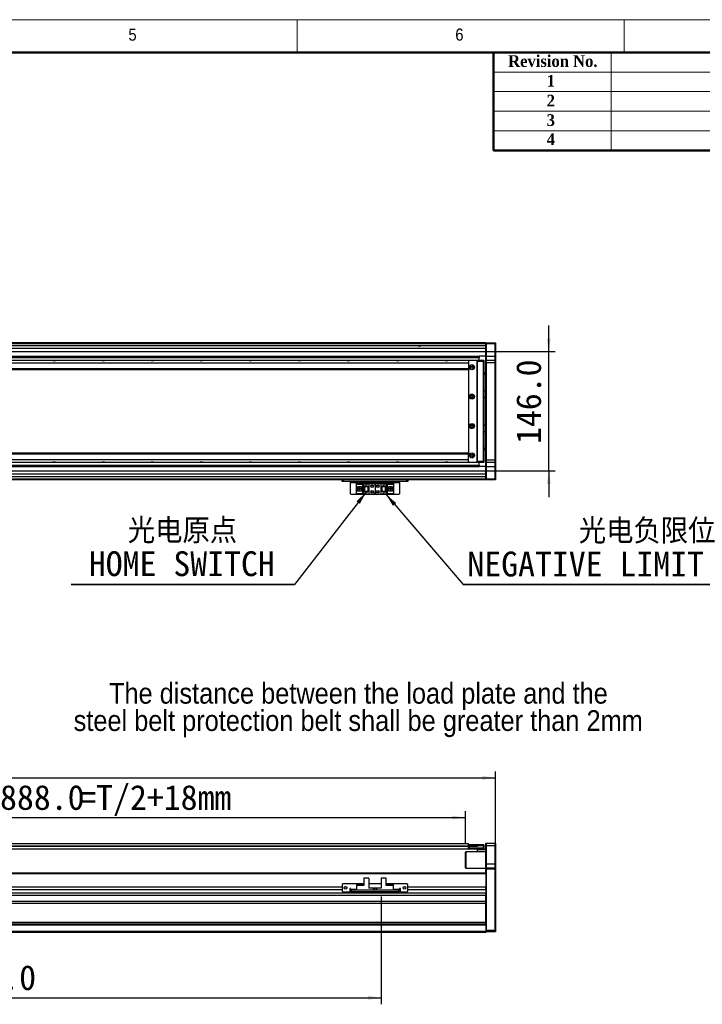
# Model space of a CAD drawing. Header units: millimetres. Extents: x 40 to 3320, y 40 to 2336.
# Tile 8 of 9: x 1740 to 2576, y 1131 to 2336. Entities that reach past the tile are written whole.
import ezdxf

# ---------------------------------------------------------------- set-up
doc = ezdxf.new("R2010")
doc.units = ezdxf.units.MM
doc.header["$LTSCALE"] = 8
doc.layers.add('DIMNS', color=7, linetype='Continuous')
doc.styles.add('SLDTEXTSTYLE0', font='Gothic.ttf', dxfattribs={"width": 0.913})
doc.styles.add('SLDTEXTSTYLE1', font='timesbd.ttf', dxfattribs={"width": 0.933})
doc.styles.add('SLDTEXTSTYLE7', font='txt')
doc.styles.add('SLDTEXTSTYLE8', font='txt', dxfattribs={"bigfont": 'bigfont'})
doc.dimstyles.new('SLDDIMSTYLE0', dxfattribs={"dimtxt": 30.4, "dimasz": 16, "dimexe": 0, "dimexo": 0.0625, "dimgap": 7.6, "dimtad": 2, "dimdec": 1, "dimrnd": 1e-09, "dimzin": 4, "dimdsep": 46, "dimtxsty": 'SLDTEXTSTYLE7', "dimsah": 1, "dimcen": 0.09, "dimadec": 0, "dimazin": 1, "dimtfac": 1, "dimtdec": 1, "dimtmove": 0, "dimatfit": 0, "dimfxl": 0, "dimfrac": 2, "dimtolj": 1, "dimtzin": 12, "dimarcsym": 0})
doc.dimstyles.new('SLDDIMSTYLE3', dxfattribs={"dimtxt": 0.18, "dimasz": 16, "dimexe": 0, "dimexo": 0.0625, "dimgap": 0, "dimtad": 0, "dimtih": 1, "dimtoh": 1, "dimdec": 0, "dimrnd": 1e-09, "dimzin": 0, "dimdsep": 46, "dimtxsty": 'Standard', "dimsah": 1, "dimcen": 0.09, "dimadec": 0, "dimazin": 0, "dimtfac": 16, "dimtdec": 0, "dimtofl": 0, "dimtmove": 0, "dimatfit": 3, "dimfxl": 0, "dimfrac": 2, "dimtolj": 1, "dimtzin": 0, "dimarcsym": 0})
doc.dimstyles.new('SLDDIMSTYLE5', dxfattribs={"dimtxt": 30.4, "dimasz": 16, "dimexe": 0, "dimexo": 0.0625, "dimgap": 7.6, "dimtad": 2, "dimdec": 1, "dimrnd": 1e-09, "dimzin": 4, "dimdsep": 46, "dimtxsty": 'SLDTEXTSTYLE7', "dimsah": 1, "dimcen": 0.09, "dimadec": 0, "dimazin": 1, "dimtfac": 1, "dimtdec": 1, "dimtofl": 0, "dimtmove": 0, "dimatfit": 3, "dimfxl": 0, "dimfrac": 2, "dimtolj": 1, "dimtzin": 12, "dimarcsym": 0})

# ---------------------------------------------------------------- blocks, each defined once
blk = doc.blocks.new('_D')
at = {"layer": 'DIMNS'}
for p, q in [((2387.7, 1929.9), (2387.7, 1961.9)), ((1395.3, 1929.9), (2395.7, 1929.9)), ((2387.7, 1783.9), (2387.7, 1929.9)), ((1395.3, 1783.9), (2395.7, 1783.9)), ((2387.7, 1783.9), (2387.7, 1751.9))]:
    blk.add_line(p, q, dxfattribs=at)
for points in [[(2387.7, 1929.9), (2390.1, 1945.9), (2385.3, 1945.9)], [(2387.7, 1783.9), (2385.3, 1767.9), (2390.1, 1767.9)]]:
    blk.add_solid(points, dxfattribs=at)
at = {"layer": 'DIMNS', "insert": (2347.8, 1816.9), "char_height": 30.4, "attachment_point": 1, "rotation": 90, "style": 'SLDTEXTSTYLE7'}
blk.add_mtext('146.0', dxfattribs=at)
blk = doc.blocks.new('SW_NOTE_4')
at = {"layer": 'DIMNS', "color": 0}
for p, q in [((-273.3, 0), (0, 0)), ((0, 0), (-273.3, 0)), ((-273.3, 0), (0, 0)), ((0, 0), (-273.3, 0)), ((-273.3, 0), (0, 0)), ((0, 0), (-273.3, 0))]:
    blk.add_line(p, q, dxfattribs=at)
at = {"layer": 'DIMNS', "color": 0, "char_height": 30.4, "attachment_point": 2}
for s, insert, style in [('光电原点', (-137.1, 80.8), 'SLDTEXTSTYLE8'), ('HOME SWITCH', (-137.9, 40.6), 'SLDTEXTSTYLE7')]:
    blk.add_mtext(s, dxfattribs=dict(at, insert=insert, style=style))
blk = doc.blocks.new('SW_NOTE_5')
at = {"layer": 'DIMNS', "color": 0}
for p, q in [((0, 0), (451.6, 0)), ((451.6, 0), (0, 0)), ((0, 0), (451.6, 0)), ((451.6, 0), (0, 0)), ((0, 0), (451.6, 0)), ((451.6, 0), (0, 0))]:
    blk.add_line(p, q, dxfattribs=at)
at = {"layer": 'DIMNS', "color": 0, "char_height": 30.4, "attachment_point": 2}
for s, insert, style in [('光电负限位', (225.2, 80.4), 'SLDTEXTSTYLE8'), ('NEGATIVE LIMIT SWITCH', (222.4, 40.2), 'SLDTEXTSTYLE7')]:
    blk.add_mtext(s, dxfattribs=dict(at, insert=insert, style=style))
blk = doc.blocks.new('SW_NOTE_7')
at = {"layer": 'DIMNS', "color": 0, "char_height": 25.4, "attachment_point": 2, "style": 'SLDTEXTSTYLE0'}
for s, insert in [('The distance between the load plate and the ', (-429.8, 46.1)), ('steel belt protection belt shall be greater than 2mm', (-430, 12.7))]:
    blk.add_mtext(s, dxfattribs=dict(at, insert=insert))
blk = doc.blocks.new('_D_13')
at = {"layer": 'DIMNS'}
for p, q in [((282.6, 1307.1), (282.6, 1416.4)), ((2322.6, 1307.1), (2322.6, 1416.4)), ((282.6, 1408.4), (2322.6, 1408.4))]:
    blk.add_line(p, q, dxfattribs=at)
for points in [[(282.6, 1408.4), (298.6, 1406), (298.6, 1410.8)], [(2322.6, 1408.4), (2306.6, 1410.8), (2306.6, 1406)]]:
    blk.add_solid(points, dxfattribs=at)
at = {"layer": 'DIMNS', "insert": (1239.8, 1448.3), "char_height": 30.4, "attachment_point": 1, "style": 'SLDTEXTSTYLE7'}
blk.add_mtext('2040.0', dxfattribs=at)
blk = doc.blocks.new('_D_16')
at = {"layer": 'DIMNS'}
for p, q in [((1397.6, 1337.3), (1397.6, 1367.8)), ((2285.6, 1327.6), (2285.6, 1367.8)), ((1397.6, 1359.8), (2285.6, 1359.8))]:
    blk.add_line(p, q, dxfattribs=at)
for points in [[(1397.6, 1359.8), (1413.6, 1357.4), (1413.6, 1362.2)], [(2285.6, 1359.8), (2269.6, 1362.2), (2269.6, 1357.4)]]:
    blk.add_solid(points, dxfattribs=at)
at = {"layer": 'DIMNS', "char_height": 30.4, "attachment_point": 1, "style": 'SLDTEXTSTYLE7'}
for s, insert in [('888.0', (1716.3, 1399.7)), ('=T/2+18mm', (1813.2, 1399.7))]:
    blk.add_mtext(s, dxfattribs=dict(at, insert=insert))
blk = doc.blocks.new('_D_18')
at = {"layer": 'DIMNS'}
for p, q in [((1312.6, 1270.2), (1312.6, 1131.4)), ((2182.6, 1263.2), (2182.6, 1131.4)), ((1312.6, 1139.4), (2182.6, 1139.4))]:
    blk.add_line(p, q, dxfattribs=at)
for points in [[(1312.6, 1139.4), (1328.6, 1137), (1328.6, 1141.8)], [(2182.6, 1139.4), (2166.6, 1141.8), (2166.6, 1137)]]:
    blk.add_solid(points, dxfattribs=at)
at = {"layer": 'DIMNS', "insert": (1657, 1179.3), "char_height": 30.4, "attachment_point": 1, "style": 'SLDTEXTSTYLE7'}
blk.add_mtext('870.0', dxfattribs=at)

msp = doc.modelspace()

# ---------------------------------------------------------------- linework, layer by layer
at = {"color": 7, "linetype": 'Continuous', "lineweight": 18}
for p, q in [((3320, 2336), (40, 2336)), ((2080, 2296), (2080, 2336)), ((2480, 2336), (2480, 2296)), ((80, 2296), (3280, 2296)), ((2464, 2296), (2464, 2176)), ((2320, 2272), (3280, 2272)), ((2320, 2248), (3280, 2248)), ((2320, 2224), (3280, 2224)), ((2320, 2200), (3280, 2200))]:
    msp.add_line(p, q, dxfattribs=at)
at = {"color": 7, "linetype": 'Continuous', "lineweight": 50}
for p, q in [((3280, 2296), (80, 2296)), ((2320, 2296), (2320, 2176)), ((3280, 2176), (2320, 2176))]:
    msp.add_line(p, q, dxfattribs=at)
at = {"color": 7, "linetype": 'Continuous', "lineweight": 25}
for p, q in [((2310.6, 1940.86), (1372.6, 1940.86)), ((1372.6, 1940.66), (2222.6, 1940.66)), ((1372.6, 1940.46), (2222.6, 1940.46)), ((2310.6, 1940.36), (1372.6, 1940.36)), ((2222.6, 1940.66), (2222.6, 1940.46)), ((2222.6, 1940.36), (2222.6, 1940.46)), ((2310.6, 1940.56), (2310.9, 1940.86)), ((2310.6, 1940.56), (2310.6, 1940.86)), ((2310.6, 1939.36), (2310.6, 1940.56)), ((2310.9, 1940.86), (2310.9, 1939.36)), ((2310.9, 1940.86), (2322.3, 1940.86)), ((2322.3, 1939.36), (2322.3, 1940.86)), ((2322.3, 1940.86), (2322.6, 1940.56)), ((2322.6, 1940.56), (2322.6, 1939.36)), ((2310.6, 1939.36), (1372.6, 1939.36)), ((2310.6, 1936.87), (1397.6, 1936.87)), ((2310.6, 1939.36), (2310.9, 1939.36)), ((2310.6, 1924.36), (2310.6, 1939.36)), ((2310.9, 1939.36), (2310.9, 1924.36)), ((2322.3, 1939.36), (2310.9, 1939.36)), ((2322.3, 1939.36), (2322.6, 1939.36)), ((2322.3, 1924.36), (2322.3, 1939.36)), ((2322.6, 1939.36), (2322.6, 1924.36)), ((2289.6, 1918.86), (315.6, 1918.86)), ((2289.6, 1915.86), (315.6, 1915.86)), ((1404.39, 1922.67), (2302.6, 1922.67)), ((1404.43, 1922.97), (2302.6, 1922.97)), ((1404.54, 1924.06), (2302.6, 1924.06)), ((1404.57, 1924.36), (2302.6, 1924.36)), ((2289.9, 1919.36), (2289.6, 1919.06)), ((2289.9, 1919.06), (2289.6, 1919.06)), ((2289.6, 1918.86), (2289.6, 1919.06)), ((2290.1, 1918.86), (2289.6, 1918.36)), ((2289.6, 1918.86), (2289.6, 1918.36)), ((2289.6, 1918.36), (2289.6, 1918.23)), ((2289.6, 1918.23), (2289.6, 1915.86)), ((2289.6, 1915.86), (2289.6, 1908.86)), ((2289.9, 1919.06), (2289.9, 1919.36)), ((2289.9, 1919.36), (2300.6, 1919.36)), ((2289.9, 1919.06), (2289.9, 1918.66)), ((2300.6, 1919.06), (2289.9, 1919.06)), ((2299.6, 1918.86), (2290.1, 1918.86)), ((2300.1, 1918.36), (2299.6, 1918.86)), ((2300.1, 1795.36), (2300.1, 1918.36)), ((2300.6, 1917.86), (2300.6, 1919.36)), ((2300.6, 1919.36), (2307.8, 1919.36)), ((2307.8, 1917.86), (2300.6, 1917.86)), ((2300.6, 1795.86), (2300.6, 1917.86)), ((2302.6, 1924.36), (2302.6, 1924.06)), ((2310.6, 1924.36), (2302.6, 1924.36)), ((2302.6, 1924.06), (2302.6, 1922.97)), ((2302.6, 1922.97), (2302.6, 1922.67)), ((2302.6, 1919.36), (2302.6, 1922.67)), ((2307.8, 1917.86), (2307.8, 1919.36)), ((2308.1, 1919.06), (2307.8, 1919.36)), ((2308.1, 1917.86), (2307.8, 1917.86)), ((2307.8, 1795.86), (2307.8, 1917.86)), ((2308.1, 1919.06), (2308.1, 1917.86)), ((2308.1, 1917.86), (2308.1, 1795.86)), ((2310.6, 1924.36), (2310.9, 1924.36)), ((2310.6, 1919.06), (2310.6, 1924.36)), ((2310.9, 1919.36), (2310.6, 1919.06)), ((2310.6, 1916.36), (2310.6, 1919.06)), ((2310.9, 1916.36), (2310.6, 1916.36)), ((2310.6, 1797.36), (2310.6, 1916.36)), ((2310.9, 1924.36), (2310.9, 1919.36)), ((2310.9, 1924.36), (2322.3, 1924.36)), ((2310.9, 1919.36), (2310.9, 1916.36)), ((2310.9, 1919.36), (2322.3, 1919.36)), ((2322.3, 1916.36), (2310.9, 1916.36)), ((2310.9, 1916.36), (2310.9, 1797.36)), ((2322.3, 1919.36), (2322.3, 1924.36)), ((2322.3, 1924.36), (2322.6, 1924.36)), ((2322.3, 1916.36), (2322.3, 1919.36)), ((2322.3, 1919.36), (2322.6, 1919.06)), ((2322.3, 1916.36), (2322.6, 1916.36)), ((2322.3, 1797.36), (2322.3, 1916.36)), ((2322.6, 1924.36), (2322.6, 1919.06)), ((2322.6, 1919.06), (2322.6, 1916.36)), ((2322.6, 1916.36), (2322.6, 1797.36)), ((2289.6, 1908.86), (315.6, 1908.86)), ((315.6, 1907.86), (2289.6, 1907.86)), ((2289.6, 1908.86), (2289.6, 1907.86)), ((2289.6, 1907.86), (2289.6, 1805.86)), ((2310.6, 1903.86), (2308.1, 1903.86)), ((2310.6, 1901.86), (2308.1, 1901.86)), ((2308.1, 1881.86), (2310.6, 1881.86)), ((2308.1, 1874.36), (2310.6, 1874.36)), ((2310.6, 1873.36), (2308.1, 1873.36)), ((2308.1, 1840.36), (2310.6, 1840.36)), ((2310.6, 1839.36), (2308.1, 1839.36)), ((2310.6, 1831.86), (2308.1, 1831.86)), ((2308.1, 1811.86), (2310.6, 1811.86)), ((2310.6, 1809.86), (2308.1, 1809.86)), ((2289.6, 1805.86), (315.6, 1805.86)), ((315.6, 1804.86), (2289.6, 1804.86)), ((315.6, 1797.86), (2289.6, 1797.86)), ((315.6, 1794.86), (2289.6, 1794.86)), ((2289.6, 1804.86), (2289.6, 1805.86)), ((2289.6, 1797.86), (2289.6, 1804.86)), ((2289.6, 1795.5), (2289.6, 1797.86)), ((2289.6, 1795.5), (2289.6, 1795.36)), ((2289.6, 1795.36), (2290.1, 1794.86)), ((2289.6, 1794.86), (2289.6, 1795.36)), ((2289.6, 1794.66), (2289.6, 1794.86)), ((2289.9, 1795.06), (2289.9, 1794.66)), ((2290.1, 1794.86), (2299.6, 1794.86)), ((2299.6, 1794.86), (2300.1, 1795.36)), ((2300.6, 1795.86), (2307.8, 1795.86)), ((2300.6, 1794.36), (2300.6, 1795.86)), ((2308.1, 1795.86), (2307.8, 1795.86)), ((2307.8, 1794.36), (2307.8, 1795.86)), ((2308.1, 1795.86), (2308.1, 1794.66)), ((2310.9, 1797.36), (2310.6, 1797.36)), ((2310.6, 1794.66), (2310.6, 1797.36)), ((2310.9, 1797.36), (2322.3, 1797.36)), ((2310.9, 1797.36), (2310.9, 1794.36)), ((2322.3, 1797.36), (2322.6, 1797.36)), ((2322.3, 1794.36), (2322.3, 1797.36)), ((2322.6, 1797.36), (2322.6, 1794.66)), ((1397.6, 1791.06), (2302.6, 1791.06)), ((1397.6, 1790.75), (2302.6, 1790.75)), ((1397.6, 1789.67), (2302.6, 1789.67)), ((1397.6, 1789.36), (2302.6, 1789.36)), ((2289.6, 1794.66), (2289.9, 1794.66)), ((2289.6, 1794.66), (2289.9, 1794.36)), ((2289.9, 1794.66), (2300.6, 1794.66)), ((2289.9, 1794.36), (2289.9, 1794.66)), ((2300.6, 1794.36), (2289.9, 1794.36)), ((2307.8, 1794.36), (2300.6, 1794.36)), ((2302.6, 1791.06), (2302.6, 1794.36)), ((2302.6, 1791.06), (2302.6, 1790.75)), ((2302.6, 1790.75), (2302.6, 1789.67)), ((2302.6, 1789.67), (2302.6, 1789.36)), ((2310.6, 1789.36), (2302.6, 1789.36)), ((2308.1, 1794.66), (2307.8, 1794.36)), ((2310.9, 1794.36), (2310.6, 1794.66)), ((2310.6, 1789.36), (2310.6, 1794.66)), ((2310.9, 1789.36), (2310.6, 1789.36)), ((2310.6, 1774.36), (2310.6, 1789.36)), ((2322.3, 1794.36), (2310.9, 1794.36)), ((2310.9, 1794.36), (2310.9, 1789.36)), ((2310.9, 1789.36), (2322.3, 1789.36)), ((2310.9, 1789.36), (2310.9, 1774.36)), ((2322.3, 1794.36), (2322.6, 1794.66)), ((2322.3, 1789.36), (2322.3, 1794.36)), ((2322.6, 1789.36), (2322.3, 1789.36)), ((2322.3, 1774.36), (2322.3, 1789.36)), ((2322.6, 1794.66), (2322.6, 1789.36)), ((2322.6, 1789.36), (2322.6, 1774.36)), ((2310.6, 1772.86), (1312.6, 1772.86)), ((2310.6, 1776.86), (1397.6, 1776.86)), ((2135.1, 1770.86), (2135.1, 1772.86)), ((2136.1, 1770.86), (2135.1, 1770.86)), ((2136.1, 1772.86), (2136.1, 1770.86)), ((2214.1, 1770.86), (2136.1, 1770.86)), ((2145.1, 1770.86), (2145.1, 1769.86)), ((2205.1, 1769.86), (2205.1, 1770.86)), ((2214.1, 1770.86), (2214.1, 1772.86)), ((2215.1, 1770.86), (2214.1, 1770.86)), ((2215.1, 1772.86), (2215.1, 1770.86)), ((2310.9, 1774.36), (2310.6, 1774.36)), ((2310.6, 1773.16), (2310.6, 1774.36)), ((2310.9, 1772.86), (2310.6, 1773.16)), ((2310.6, 1773.16), (2310.6, 1772.86)), ((2310.9, 1774.36), (2322.3, 1774.36)), ((2310.9, 1774.36), (2310.9, 1772.86)), ((2322.3, 1772.86), (2310.9, 1772.86)), ((2322.6, 1774.36), (2322.3, 1774.36)), ((2322.3, 1772.86), (2322.3, 1774.36)), ((2322.6, 1773.16), (2322.3, 1772.86)), ((2322.6, 1774.36), (2322.6, 1773.16)), ((2145.1, 1769.86), (2205.1, 1769.86)), ((2145.1, 1756.06), (2145.1, 1769.86)), ((2152.4, 1767.76), (2152.4, 1768.56)), ((2152.4, 1768.56), (2161.6, 1768.56)), ((2152.4, 1767.76), (2152.4, 1767.26)), ((2160.7, 1767.76), (2152.4, 1767.76)), ((2160.2, 1767.26), (2152.4, 1767.26)), ((2152.4, 1764.66), (2152.4, 1767.26)), ((2152.4, 1764.66), (2158.6, 1764.66)), ((2152.4, 1759.06), (2152.4, 1764.66)), ((2152.4, 1756.46), (2152.4, 1759.06)), ((2158.6, 1759.06), (2152.4, 1759.06)), ((2153.7, 1759.06), (2153.7, 1764.66)), ((2154.2, 1764.31), (2154.2, 1764.66)), ((2158.6, 1764.31), (2154.2, 1764.31)), ((2154.2, 1759.41), (2154.2, 1764.31)), ((2154.2, 1759.06), (2154.2, 1759.41)), ((2154.2, 1759.41), (2158.6, 1759.41)), ((2155.16, 1762.66), (2155.16, 1761.06)), ((2157, 1762.66), (2155.16, 1762.66)), ((2155.16, 1761.06), (2157, 1761.06)), ((2157, 1762.66), (2157, 1761.06)), ((2158.6, 1764.66), (2158.6, 1759.06)), ((2160.2, 1767.26), (2160.7, 1767.76)), ((2160.2, 1756.46), (2160.2, 1767.26)), ((2160.7, 1755.96), (2160.7, 1767.76)), ((2161.6, 1768.56), (2161.6, 1764.86)), ((2161.6, 1768.56), (2167.6, 1768.56)), ((2161.6, 1764.86), (2167.6, 1764.86)), ((2161.6, 1764.86), (2161.6, 1758.86)), ((2161.6, 1758.86), (2161.6, 1755.16)), ((2167.6, 1758.86), (2161.6, 1758.86)), ((2162.1, 1764.86), (2162.1, 1758.86)), ((2162.4, 1764.86), (2162.4, 1758.86)), ((2164, 1767.06), (2164.2, 1767.06)), ((2164.6, 1765.86), (2164, 1767.06)), ((2164.2, 1767.46), (2165, 1767.46)), ((2164.2, 1767.06), (2164.2, 1767.46)), ((2165.2, 1767.06), (2164.6, 1765.86)), ((2165, 1767.46), (2165, 1767.06)), ((2165, 1767.06), (2165.2, 1767.06)), ((2166.8, 1758.86), (2166.8, 1764.86)), ((2167.1, 1758.86), (2167.1, 1764.86)), ((2167.6, 1768.56), (2167.6, 1764.86)), ((2167.6, 1768.56), (2173.1, 1768.56)), ((2167.6, 1764.86), (2167.6, 1758.86)), ((2167.6, 1758.86), (2167.6, 1755.16)), ((2175.1, 1766.56), (2175.1, 1757.16)), ((2177.1, 1768.56), (2182.6, 1768.56)), ((2182.6, 1764.86), (2182.6, 1768.56)), ((2182.6, 1768.56), (2188.6, 1768.56)), ((2182.6, 1764.86), (2188.6, 1764.86)), ((2182.6, 1758.86), (2182.6, 1764.86)), ((2182.6, 1755.16), (2182.6, 1758.86)), ((2188.6, 1758.86), (2182.6, 1758.86)), ((2183.1, 1764.86), (2183.1, 1758.86)), ((2183.4, 1764.86), (2183.4, 1758.86)), ((2185, 1766.26), (2185.6, 1767.46)), ((2185.2, 1766.26), (2185, 1766.26)), ((2185.2, 1765.86), (2185.2, 1766.26)), ((2186, 1765.86), (2185.2, 1765.86)), ((2185.6, 1767.46), (2186.2, 1766.26)), ((2186, 1766.26), (2186, 1765.86)), ((2186.2, 1766.26), (2186, 1766.26)), ((2187.8, 1758.86), (2187.8, 1764.86)), ((2188.1, 1758.86), (2188.1, 1764.86)), ((2188.6, 1764.86), (2188.6, 1768.56)), ((2188.6, 1768.56), (2197.8, 1768.56)), ((2188.6, 1758.86), (2188.6, 1764.86)), ((2188.6, 1755.16), (2188.6, 1758.86)), ((2197.8, 1767.76), (2189.5, 1767.76)), ((2189.5, 1767.76), (2190, 1767.26)), ((2189.5, 1767.76), (2189.5, 1755.96)), ((2197.8, 1767.26), (2190, 1767.26)), ((2190, 1767.26), (2190, 1756.46)), ((2191.6, 1764.66), (2197.8, 1764.66)), ((2191.6, 1759.06), (2191.6, 1764.66)), ((2196, 1764.31), (2191.6, 1764.31)), ((2191.6, 1759.41), (2196, 1759.41)), ((2197.8, 1759.06), (2191.6, 1759.06)), ((2193.2, 1761.06), (2193.2, 1762.66)), ((2195.04, 1762.66), (2193.2, 1762.66)), ((2193.2, 1761.06), (2195.04, 1761.06)), ((2195.04, 1761.06), (2195.04, 1762.66)), ((2196, 1764.66), (2196, 1764.31)), ((2196, 1764.31), (2196, 1759.41)), ((2196, 1759.41), (2196, 1759.06)), ((2196.5, 1764.66), (2196.5, 1759.06)), ((2197.8, 1768.56), (2197.8, 1767.76)), ((2197.8, 1767.26), (2197.8, 1767.76)), ((2197.8, 1767.26), (2197.8, 1764.66)), ((2197.8, 1764.66), (2197.8, 1759.06)), ((2197.8, 1759.06), (2197.8, 1756.46)), ((2205.1, 1769.86), (2205.1, 1756.06)), ((2145.1, 1756.06), (2146.1, 1755.06)), ((2204.1, 1755.06), (2146.1, 1755.06)), ((2152.4, 1756.46), (2160.2, 1756.46)), ((2152.4, 1756.46), (2152.4, 1755.96)), ((2152.4, 1755.96), (2160.7, 1755.96)), ((2152.4, 1755.16), (2152.4, 1755.96)), ((2161.6, 1755.16), (2152.4, 1755.16)), ((2160.7, 1755.96), (2160.2, 1756.46)), ((2167.6, 1755.16), (2161.6, 1755.16)), ((2164, 1757.46), (2164.2, 1757.46)), ((2164.6, 1756.26), (2164, 1757.46)), ((2164.2, 1757.86), (2165, 1757.86)), ((2164.2, 1757.46), (2164.2, 1757.86)), ((2165.2, 1757.46), (2164.6, 1756.26)), ((2165, 1757.86), (2165, 1757.46)), ((2165, 1757.46), (2165.2, 1757.46)), ((2173.1, 1755.16), (2167.6, 1755.16)), ((2182.6, 1755.16), (2177.1, 1755.16)), ((2188.6, 1755.16), (2182.6, 1755.16)), ((2185, 1756.66), (2185.6, 1757.86)), ((2185.2, 1756.66), (2185, 1756.66)), ((2185.2, 1756.26), (2185.2, 1756.66)), ((2186, 1756.26), (2185.2, 1756.26)), ((2185.6, 1757.86), (2186.2, 1756.66)), ((2186, 1756.66), (2186, 1756.26)), ((2186.2, 1756.66), (2186, 1756.66)), ((2197.8, 1755.16), (2188.6, 1755.16)), ((2190, 1756.46), (2189.5, 1755.96)), ((2189.5, 1755.96), (2197.8, 1755.96)), ((2190, 1756.46), (2197.8, 1756.46)), ((2197.8, 1755.96), (2197.8, 1756.46)), ((2197.8, 1755.96), (2197.8, 1755.16)), ((2204.1, 1755.06), (2205.1, 1756.06)), ((315.6, 1328.26), (2289.6, 1328.26)), ((2289.6, 1327.11), (2289.6, 1328.26)), ((2289.6, 1326.92), (2289.6, 1327.11)), ((2289.6, 1327.11), (2290.1, 1327.11)), ((2289.6, 1325.26), (2289.6, 1326.92)), ((2289.6, 1324.76), (2289.6, 1325.26)), ((2290.1, 1325.11), (2289.6, 1325.11)), ((2290.1, 1327.11), (2290.1, 1325.11)), ((2290.1, 1327.11), (2299.6, 1327.11)), ((2290.1, 1325.11), (2299.6, 1325.11)), ((2299.6, 1325.11), (2299.6, 1327.11)), ((2299.6, 1327.11), (2300.1, 1327.11)), ((2300.1, 1325.11), (2299.6, 1325.11)), ((2300.1, 1327.11), (2300.1, 1325.11)), ((2300.1, 1325.11), (2300.1, 1324.91)), ((2300.6, 1325.41), (2300.6, 1326.91)), ((2300.6, 1326.91), (2307.8, 1326.91)), ((2307.8, 1325.41), (2300.6, 1325.41)), ((2300.6, 1324.61), (2300.6, 1325.41)), ((2307.8, 1325.41), (2307.8, 1326.91)), ((2308.1, 1326.61), (2307.8, 1326.91)), ((2307.8, 1322.91), (2307.8, 1325.41)), ((2308.1, 1325.41), (2307.8, 1325.41)), ((2308.1, 1326.61), (2308.1, 1325.41)), ((2308.1, 1325.41), (2308.1, 1322.91)), ((2310.9, 1328.41), (2310.6, 1328.11)), ((2310.6, 1325.41), (2310.6, 1328.11)), ((2310.9, 1325.41), (2310.6, 1325.41)), ((2310.6, 1303.41), (2310.6, 1325.41)), ((2310.9, 1328.41), (2310.9, 1325.41)), ((2310.9, 1328.41), (2322.3, 1328.41)), ((2322.3, 1325.41), (2310.9, 1325.41)), ((2310.9, 1325.41), (2310.9, 1303.41)), ((2322.3, 1325.41), (2322.3, 1328.41)), ((2322.3, 1328.41), (2322.6, 1328.11)), ((2322.3, 1303.41), (2322.3, 1325.41)), ((2322.3, 1325.41), (2322.6, 1325.41)), ((2322.6, 1328.11), (2322.6, 1325.41)), ((2322.6, 1325.41), (2322.6, 1303.41)), ((1397.6, 1321.76), (2289.6, 1321.76)), ((2286.1, 1317.91), (2285.6, 1317.41)), ((2285.6, 1298.41), (2285.6, 1317.41)), ((2310.6, 1317.91), (2286.1, 1317.91)), ((2286.1, 1317.91), (2286.1, 1297.91)), ((2289.6, 1324.61), (2289.9, 1324.91)), ((2289.9, 1324.91), (2289.6, 1324.91)), ((2289.6, 1324.61), (2289.6, 1324.76)), ((2289.6, 1324.61), (2289.9, 1324.61)), ((2289.6, 1322.91), (2289.6, 1324.61)), ((2289.6, 1321.71), (2289.6, 1322.91)), ((2289.6, 1322.91), (2289.9, 1322.91)), ((2289.6, 1321.71), (2289.9, 1321.41)), ((2289.9, 1324.61), (2289.9, 1324.91)), ((2289.9, 1324.91), (2300.6, 1324.91)), ((2300.6, 1324.61), (2289.9, 1324.61)), ((2289.9, 1324.61), (2289.9, 1322.91)), ((2289.9, 1322.91), (2289.9, 1321.41)), ((2289.9, 1322.91), (2307.8, 1322.91)), ((2307.8, 1321.41), (2289.9, 1321.41)), ((2300.6, 1320.41), (2300.6, 1321.41)), ((2300.6, 1317.91), (2300.6, 1320.41)), ((2310.6, 1320.41), (2300.6, 1320.41)), ((2307.8, 1321.41), (2307.8, 1322.91)), ((2307.8, 1322.91), (2308.1, 1322.91)), ((2307.8, 1321.41), (2308.1, 1321.71)), ((2307.8, 1321.41), (2310.6, 1321.41)), ((2308.1, 1322.91), (2308.1, 1321.71)), ((2310.9, 1303.41), (2310.6, 1303.41)), ((2310.6, 1298.11), (2310.6, 1303.41)), ((2310.9, 1303.41), (2310.9, 1298.41)), ((2310.9, 1303.41), (2322.3, 1303.41)), ((2322.3, 1298.41), (2322.3, 1303.41)), ((2322.6, 1303.41), (2322.3, 1303.41)), ((2322.6, 1303.41), (2322.6, 1298.11)), ((2310.6, 1291.91), (1312.6, 1291.91)), ((2310.6, 1291.91), (1397.6, 1291.91)), ((2285.6, 1298.41), (2286.1, 1297.91)), ((2286.1, 1297.91), (2310.6, 1297.91)), ((2310.9, 1298.41), (2310.6, 1298.11)), ((2310.6, 1296.91), (2310.6, 1298.11)), ((2310.6, 1291.62), (2310.6, 1296.91)), ((2310.9, 1296.91), (2310.6, 1296.91)), ((2310.6, 1291.62), (2310.6, 1290.91)), ((2310.6, 1290.91), (2310.6, 1274.9)), ((2310.9, 1298.41), (2310.9, 1296.91)), ((2310.9, 1298.41), (2322.3, 1298.41)), ((2322.3, 1296.91), (2310.9, 1296.91)), ((2310.9, 1296.91), (2310.9, 1221.91)), ((2322.3, 1296.91), (2322.3, 1298.41)), ((2322.6, 1298.11), (2322.3, 1298.41)), ((2322.6, 1296.91), (2322.3, 1296.91)), ((2322.3, 1221.91), (2322.3, 1296.91)), ((2322.6, 1298.11), (2322.6, 1296.91)), ((2322.6, 1296.91), (2322.6, 1222.03)), ((2136.1, 1278.91), (2135.1, 1277.91)), ((2135.1, 1277.91), (2135.1, 1269.91)), ((2161.6, 1278.91), (2136.1, 1278.91)), ((2152.4, 1277.41), (2160.2, 1277.41)), ((2152.4, 1277.41), (2152.4, 1276.91)), ((2152.4, 1276.91), (2152.4, 1270.91)), ((2161.6, 1276.91), (2152.4, 1276.91)), ((2160.7, 1276.91), (2160.2, 1277.41)), ((2161.6, 1285.81), (2161.6, 1276.91)), ((2167.6, 1285.81), (2161.6, 1285.81)), ((2167.6, 1285.81), (2167.6, 1273.41)), ((2182.6, 1278.91), (2167.6, 1278.91)), ((2182.6, 1285.81), (2182.6, 1273.41)), ((2188.6, 1285.81), (2182.6, 1285.81)), ((2188.6, 1276.91), (2188.6, 1285.81)), ((2214.1, 1278.91), (2188.6, 1278.91)), ((2197.8, 1276.91), (2188.6, 1276.91)), ((2190, 1277.41), (2189.5, 1276.91)), ((2190, 1277.41), (2197.8, 1277.41)), ((2197.8, 1276.91), (2197.8, 1277.41)), ((2197.8, 1270.91), (2197.8, 1276.91)), ((2215.1, 1277.91), (2214.1, 1278.91)), ((2215.1, 1269.91), (2215.1, 1277.91)), ((2310.6, 1267.24), (294.6, 1267.24)), ((2135.1, 1274.9), (470.1, 1274.9)), ((2135.1, 1271.5), (470.1, 1271.5)), ((2135.1, 1269.91), (2136.1, 1268.91)), ((2136.1, 1268.91), (2144.1, 1268.91)), ((2140.48, 1274.9), (2137.72, 1274.9)), ((2145.1, 1272.91), (2144.1, 1272.91)), ((2144.1, 1272.91), (2144.1, 1268.91)), ((2145.1, 1271.5), (2144.1, 1271.5)), ((2145.1, 1271.91), (2145.1, 1272.91)), ((2145.1, 1271.91), (2145.1, 1270.91)), ((2145.1, 1268.91), (2145.1, 1270.91)), ((2145.1, 1270.91), (2146.1, 1270.91)), ((2146.1, 1268.91), (2145.1, 1268.91)), ((2146.1, 1270.91), (2146.1, 1268.91)), ((2204.1, 1270.91), (2146.1, 1270.91)), ((2204.1, 1268.91), (2146.1, 1268.91)), ((2173.1, 1273.41), (2167.6, 1273.41)), ((2173.1, 1270.91), (2173.1, 1273.41)), ((2175.1, 1273.41), (2173.1, 1273.41)), ((2175.1, 1270.91), (2175.1, 1273.41)), ((2177.1, 1273.41), (2175.1, 1273.41)), ((2177.1, 1273.41), (2177.1, 1270.91)), ((2182.6, 1273.41), (2177.1, 1273.41)), ((2204.1, 1268.91), (2204.1, 1270.91)), ((2204.1, 1270.91), (2205.1, 1270.91)), ((2205.1, 1268.91), (2204.1, 1268.91)), ((2206.1, 1272.91), (2205.1, 1272.91)), ((2205.1, 1272.91), (2205.1, 1271.91)), ((2205.1, 1270.91), (2205.1, 1271.91)), ((2206.1, 1271.5), (2205.1, 1271.5)), ((2205.1, 1270.91), (2205.1, 1268.91)), ((2206.1, 1268.91), (2206.1, 1272.91)), ((2206.1, 1268.91), (2214.1, 1268.91)), ((2212.48, 1274.9), (2209.72, 1274.9)), ((2214.1, 1268.91), (2215.1, 1269.91)), ((2310.6, 1274.9), (2215.1, 1274.9)), ((2310.6, 1271.5), (2215.1, 1271.5)), ((2310.6, 1271.5), (2310.6, 1274.9)), ((2310.6, 1271.5), (2310.6, 1267.24)), ((2310.6, 1267.24), (2310.6, 1265.94)), ((2310.6, 1228.71), (2310.6, 1265.94)), ((2310.6, 1264.65), (294.6, 1264.65)), ((2310.6, 1257.14), (294.6, 1257.14)), ((2310.6, 1254.54), (294.6, 1254.54)), ((2310.6, 1231.41), (294.6, 1231.41)), ((2310.6, 1229.41), (294.6, 1229.41)), ((2310.6, 1228.71), (2310.6, 1228.41)), ((2310.6, 1228.41), (294.6, 1228.41)), ((2310.6, 1220.41), (294.6, 1220.41)), ((2310.6, 1219.41), (294.6, 1219.41)), ((2310.6, 1228.41), (2310.6, 1220.41)), ((2310.6, 1222.03), (2310.9, 1221.91)), ((2310.6, 1220.41), (2310.6, 1219.41)), ((2310.6, 1220.21), (2310.9, 1219.91)), ((2310.9, 1221.91), (2310.9, 1219.91)), ((2310.9, 1221.91), (2322.3, 1221.91)), ((2322.3, 1219.91), (2310.9, 1219.91)), ((2322.6, 1222.03), (2322.3, 1221.91)), ((2322.3, 1219.91), (2322.3, 1221.91)), ((2322.6, 1220.21), (2322.3, 1219.91)), ((2322.6, 1222.03), (2322.6, 1220.21))]:
    msp.add_line(p, q, dxfattribs=at)
at = {"color": 8, "linetype": 'Continuous', "lineweight": 25}
for p, q in [((2310.6, 1933.87), (1397.6, 1933.87)), ((2310.6, 1902.86), (2308.1, 1902.86)), ((2310.6, 1810.86), (2308.1, 1810.86)), ((2310.6, 1773.86), (1312.6, 1773.86)), ((2310.6, 1779.86), (1397.6, 1779.86)), ((1397.6, 1325.26), (2289.6, 1325.26)), ((1397.6, 1324.76), (2289.6, 1324.76)), ((2310.6, 1290.91), (1312.6, 1290.91)), ((2152.4, 1271.91), (2145.1, 1271.91)), ((2205.1, 1271.91), (2197.8, 1271.91))]:
    msp.add_line(p, q, dxfattribs=at)
at = {"color": 7, "linetype": 'Continuous', "lineweight": 25, "flags": 128}
for points in [[(1781.08, 1918.86), (1781.26, 1918.92), (1782.6, 1919.11)], [(1782.6, 1919.11), (1783.94, 1918.92), (1784.12, 1918.86)], [(1841.08, 1918.86), (1841.26, 1918.92), (1842.6, 1919.11)], [(1842.6, 1919.11), (1843.94, 1918.92), (1844.12, 1918.86)], [(1901.08, 1918.86), (1901.26, 1918.92), (1902.6, 1919.11)], [(1902.6, 1919.11), (1903.94, 1918.92), (1904.12, 1918.86)], [(1961.08, 1918.86), (1961.26, 1918.92), (1962.6, 1919.11)], [(1962.6, 1919.11), (1963.94, 1918.92), (1964.12, 1918.86)], [(2021.08, 1918.86), (2021.26, 1918.92), (2022.6, 1919.11)], [(2022.6, 1919.11), (2023.94, 1918.92), (2024.12, 1918.86)], [(2081.08, 1918.86), (2081.26, 1918.92), (2082.6, 1919.11)], [(2082.6, 1919.11), (2083.94, 1918.92), (2084.12, 1918.86)], [(2141.08, 1918.86), (2141.26, 1918.92), (2142.6, 1919.11)], [(2142.6, 1919.11), (2143.94, 1918.92), (2144.12, 1918.86)], [(2201.08, 1918.86), (2201.26, 1918.92), (2202.6, 1919.11)], [(2202.6, 1919.11), (2203.94, 1918.92), (2204.12, 1918.86)], [(2261.08, 1918.86), (2261.26, 1918.92), (2262.6, 1919.11)], [(2262.6, 1919.11), (2263.94, 1918.92), (2264.12, 1918.86)], [(1782.6, 1794.61), (1781.26, 1794.81), (1781.08, 1794.86)], [(1784.12, 1794.86), (1783.94, 1794.81), (1782.6, 1794.61)], [(1842.6, 1794.61), (1841.26, 1794.81), (1841.08, 1794.86)], [(1844.12, 1794.86), (1843.94, 1794.81), (1842.6, 1794.61)], [(1902.6, 1794.61), (1901.26, 1794.81), (1901.08, 1794.86)], [(1904.12, 1794.86), (1903.94, 1794.81), (1902.6, 1794.61)], [(1962.6, 1794.61), (1961.26, 1794.81), (1961.08, 1794.86)], [(1964.12, 1794.86), (1963.94, 1794.81), (1962.6, 1794.61)], [(2022.6, 1794.61), (2021.26, 1794.81), (2021.08, 1794.86)], [(2024.12, 1794.86), (2023.94, 1794.81), (2022.6, 1794.61)], [(2082.6, 1794.61), (2081.26, 1794.81), (2081.08, 1794.86)], [(2084.12, 1794.86), (2083.94, 1794.81), (2082.6, 1794.61)], [(2142.6, 1794.61), (2141.26, 1794.81), (2141.08, 1794.86)], [(2144.12, 1794.86), (2143.94, 1794.81), (2142.6, 1794.61)], [(2202.6, 1794.61), (2201.26, 1794.81), (2201.08, 1794.86)], [(2204.12, 1794.86), (2203.94, 1794.81), (2202.6, 1794.61)], [(2262.6, 1794.61), (2261.26, 1794.81), (2261.08, 1794.86)], [(2264.12, 1794.86), (2263.94, 1794.81), (2262.6, 1794.61)]]:
    msp.add_lwpolyline(points, dxfattribs=at)
at = {"color": 7, "linetype": 'Continuous', "lineweight": 25}
for centre, radius in [((2293.6, 1910.86), 3.15), ((2293.6, 1910.86), 1.7), ((2293.6, 1910.86), 1.6), ((2293.6, 1910.86), 1.25), ((2293.6, 1874.86), 3.15), ((2293.6, 1874.86), 1.7), ((2293.6, 1874.86), 1.6), ((2293.6, 1874.86), 1.25), ((2293.6, 1838.86), 3.15), ((2293.6, 1838.86), 1.7), ((2293.6, 1838.86), 1.6), ((2293.6, 1838.86), 1.25), ((2293.6, 1802.86), 3.15), ((2293.6, 1802.86), 1.7), ((2293.6, 1802.86), 1.6), ((2293.6, 1802.86), 1.25), ((2171.6, 1765.36), 1.75), ((2171.6, 1758.36), 1.75), ((2171.6, 1765.36), 1.25), ((2171.6, 1758.36), 1.25), ((2178.6, 1765.36), 1.75), ((2178.6, 1758.36), 1.75), ((2178.6, 1765.36), 1.25), ((2178.6, 1758.36), 1.25), ((2139.1, 1273.91), 1.7), ((2211.1, 1273.91), 1.7)]:
    msp.add_circle(centre, radius, dxfattribs=at)
for centre, start, end in [((2173.1, 1766.56), 0, 90), ((2177.1, 1766.56), 90, 180), ((2173.1, 1757.16), 270, 0), ((2177.1, 1757.16), 180, 270)]:
    msp.add_arc(centre, 2, start, end, dxfattribs=at)
msp.add_open_spline([(2231.25, 1936.87), (2231.23, 1936.86), (2231.2, 1936.84), (2230.96, 1936.72), (2230.59, 1936.55), (2230.09, 1936.4), (2229.53, 1936.36), (2229.03, 1936.43), (2228.59, 1936.56), (2228.22, 1936.72), (2227.98, 1936.85), (2227.96, 1936.86), (2227.95, 1936.87)], degree=3, knots=[0, 0, 0, 0, 0.0970972, 0.1939328, 0.2974987, 0.4111442, 0.5173904, 0.607565, 0.6998019, 0.8065954, 0.9203974, 1, 1, 1, 1], dxfattribs=at)

# ---------------------------------------------------------------- block references
at = {"layer": 'DIMNS'}
for name, p in [('SW_NOTE_4', (2076.6, 1645.06)), ('SW_NOTE_5', (2282.85, 1645.06)), ('SW_NOTE_7', (2584.56, 1478.53))]:
    msp.add_blockref(name, p, dxfattribs=at)

# ---------------------------------------------------------------- texts
at = {"color": 7, "linetype": 'Continuous', "lineweight": 0, "attachment_point": 1}
for s, insert, char_height, style in [('5', (1873.33, 2325.17), 14.82, 'SLDTEXTSTYLE0'), ('6', (2273.33, 2325.17), 14.82, 'SLDTEXTSTYLE0'), ('Revision No.', (2337.99, 2292.59), 14.4, 'SLDTEXTSTYLE1'), ('1', (2385.1, 2268.4), 14.4, 'SLDTEXTSTYLE1'), ('2', (2385.1, 2244.2), 14.4, 'SLDTEXTSTYLE1'), ('3', (2385.1, 2220.36), 14.4, 'SLDTEXTSTYLE1'), ('4', (2385.1, 2196.93), 14.4, 'SLDTEXTSTYLE1')]:
    msp.add_mtext(s, dxfattribs=dict(at, insert=insert, char_height=char_height, style=style))

# ---------------------------------------------------------------- dimensions: what is measured, and where the dimension line sits
at = {"layer": 'DIMNS'}
for base, p1, p2, angle, dimstyle, picture, middle in [((2387.67, 1929.86), (1385.1, 1783.86), (1385.1, 1929.86), 90, 'SLDDIMSTYLE0', '_D', (2387.67, 1865.33)), ((2322.6, 1408.41), (282.6, 1296.91), (2322.6, 1296.91), 0, 'SLDDIMSTYLE5', '_D_13', (1299.24, 1408.41)), ((2182.6, 1139.41), (1312.6, 1280.41), (2182.6, 1273.41), 0, 'SLDDIMSTYLE5', '_D_18', (1705.38, 1139.41))]:
    dim = msp.add_linear_dim(base=base, p1=p1, p2=p2, angle=angle, dimstyle=dimstyle, dxfattribs=at)
    dim.commit()
    dim.dimension.update_dxf_attribs({"geometry": picture, "text_midpoint": middle, "dimtype": 160})
dim = msp.add_linear_dim(base=(2285.6, 1359.84), p1=(1397.6, 1327.11), p2=(2285.6, 1317.41), angle=0, text='<>=T/2+18mm', dimstyle='SLDDIMSTYLE5', dxfattribs=at)
dim.commit()
dim.dimension.update_dxf_attribs({"geometry": '_D_16', "text_midpoint": (1879.3, 1359.84), "dimtype": 160})

# ---------------------------------------------------------------- leaders
for points in [[(2164.2, 1757.86), (2076.6, 1645.06)], [(2188.6, 1755.16), (2282.85, 1645.06)]]:
    msp.add_leader(points, dimstyle='SLDDIMSTYLE3', dxfattribs=at)

doc.saveas('drawing.dxf')
